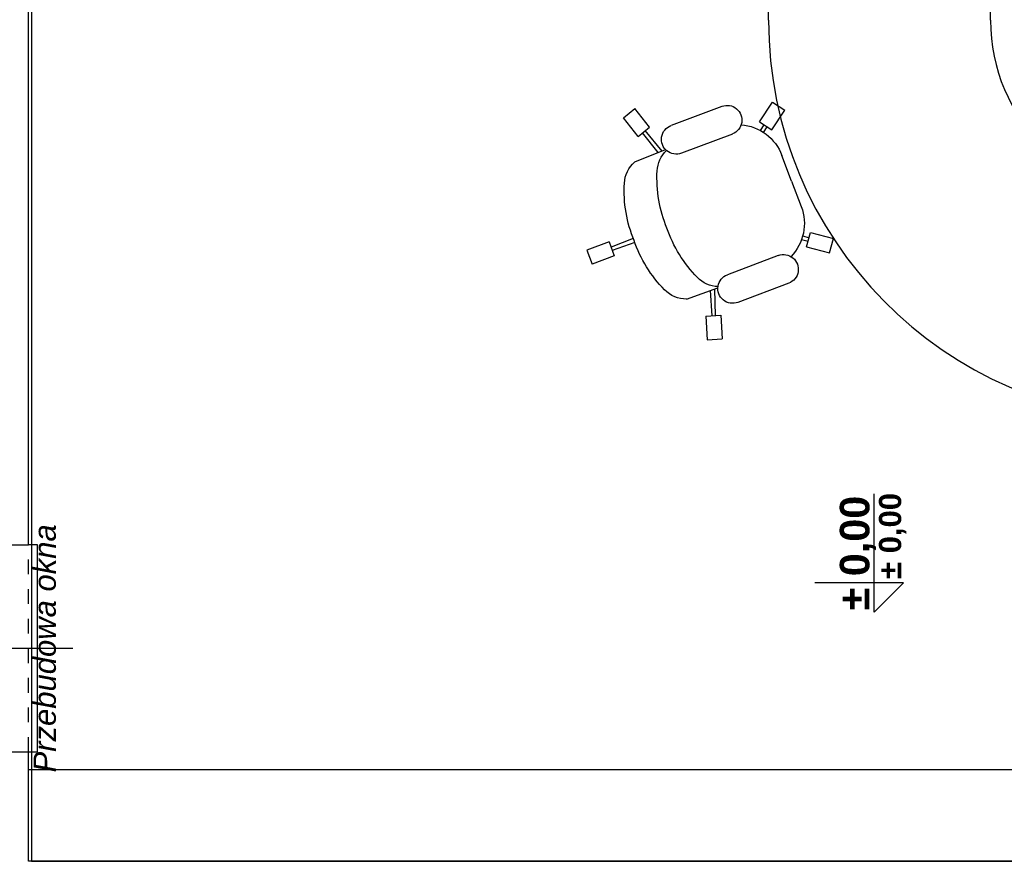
# Model space of a CAD drawing. Header units: millimetres. Extents: x 599892 to 1424040, y -105982 to -25022.
# Tile 10 of 25: x 602632 to 602964, y -27659 to -27374. Entities that reach past the tile are written whole.
import ezdxf
from ezdxf.enums import TextEntityAlignment as Align

# ---------------------------------------------------------------- set-up
doc = ezdxf.new("R2010")
doc.units = ezdxf.units.MM
doc.header["$MEASUREMENT"] = 0
doc.linetypes.add('Przerywana 1_100', pattern=[100, 50, -50])
for name, color, linetype, lineweight in [('Okna ArchiCADa', 7, 'Continuous', 25), ('Okna ArchiCADa_Nr_pióra__21', 7, 'Continuous', 25), ('Okna ArchiCADa_Nr_pióra__24', 7, 'Continuous', 25), ('Okna ArchiCADa_Nr_pióra__4', 7, 'Continuous', 25), ('Okna ArchiCADa_Nr_pióra__82', 7, 'Continuous', 25), ('Opisy', 7, 'Continuous', 25), ('Opisy_Nr_pióra__20', 7, 'Continuous', 25), ('Poziomy_Nr_pióra__240', 7, 'Continuous', 25), ('Wymiary_Nr_pióra__6', 7, 'Continuous', 25), ('Wyposażenie_Nr_pióra__43', 7, 'Continuous', 25), ('Znaczniki okien ArchiCADa', 7, 'Continuous', 25), ('Znaczniki okien ArchiCADa_Nr_pióra__5', 7, 'Continuous', 25), ('Ściany_Nr_pióra__21', 7, 'Continuous', 25)]:
    doc.layers.add(name, color=color, linetype=linetype, lineweight=lineweight)
doc.styles.add('GENERATED_STYLE_1', font='arial.ttf')
doc.styles.add('GENERATED_STYLE_2', font='arialbd.ttf')
doc.styles.add('GENERATED_STYLE_4', font='ariali.ttf')

# ---------------------------------------------------------------- blocks, each defined once
blk = doc.blocks.new('O1 rozwierane 13_9')
at = {"layer": 'Okna ArchiCADa_Nr_pióra__21', "linetype": 'Continuous'}
for p, q in [((-350, 0), (-350, -70)), ((350, 0), (350, -70))]:
    blk.add_line(p, q, dxfattribs=at)
at = {"layer": 'Okna ArchiCADa_Nr_pióra__24', "linetype": 'Continuous'}
for p, q in [((-350, 150), (-350, 180)), ((-350, 180), (350, 180)), ((350, 180), (350, 150)), ((300, 0), (-300, 0)), ((-275, -45), (275, -45)), ((-275, -70), (275, -70)), ((-275, -95), (275, -95)), ((-275, -95), (275, -95)), ((-350, -570), (-350, -600)), ((350, -600), (350, -570)), ((-350, -600), (350, -600))]:
    blk.add_line(p, q, dxfattribs=at)
at = {"layer": 'Okna ArchiCADa_Nr_pióra__4', "linetype": 'Continuous'}
for p, q in [((-300, 0), (-350, 0)), ((-300, -45), (-300, 0)), ((350, 0), (300, 0)), ((300, 0), (300, -45)), ((-325, -70), (-325, -45)), ((-325, -45), (-300, -45)), ((-275, -45), (-325, -45)), ((-325, -45), (-325, -95)), ((-275, -95), (-275, -45)), ((325, -45), (275, -45)), ((275, -45), (275, -95)), ((300, -45), (325, -45)), ((325, -45), (325, -70)), ((325, -95), (325, -45)), ((-350, -70), (-325, -70)), ((-325, -95), (-275, -95)), ((275, -95), (325, -95)), ((325, -70), (350, -70))]:
    blk.add_line(p, q, dxfattribs=at)
at = {"layer": 'Okna ArchiCADa_Nr_pióra__82', "linetype": 'Przerywana 1_100'}
for p, q in [((-350, 150), (350, 150)), ((-350, -570), (350, -570))]:
    blk.add_line(p, q, dxfattribs=at)
blk = doc.blocks.new('Znacznik O 13_5')
at = {"layer": 'Znaczniki okien ArchiCADa_Nr_pióra__5', "linetype": 'Continuous'}
blk.add_line((0, 331.3), (0, -870), dxfattribs=at)
at = {"layer": 'Znaczniki okien ArchiCADa_Nr_pióra__5', "style": 'GENERATED_STYLE_1'}
for tag, rotation, p in [('AC_MarkerText_2', 90, (-13.8, 88.2)), ('AC_MarkerText_3', 90, (161.2, 79.4)), ('AC_MarkerText_4', 180, (184.8, -746.3))]:
    blk.add_attdef(tag, text='', height=87.5, rotation=rotation, dxfattribs=at).set_placement(p, align=Align.BOTTOM_LEFT)

msp = doc.modelspace()

# ---------------------------------------------------------------- linework, layer by layer
at = {"layer": 'Opisy', "linetype": 'Continuous'}
for p, q in [((602635.81, -27243.97), (602635.81, -27658.77)), ((602635.81, -27658.77), (603120.81, -27658.77))]:
    msp.add_line(p, q, dxfattribs=at)
at = {"layer": 'Poziomy_Nr_pióra__240', "linetype": 'Continuous'}
for p, q in [((602920.45, -27564.61), (602920.45, -27534.61)), ((602930.45, -27564.61), (602900.45, -27564.61)), ((602930.45, -27564.61), (602920.45, -27574.61)), ((602920.45, -27574.61), (602920.45, -27564.61))]:
    msp.add_line(p, q, dxfattribs=at)
at = {"layer": 'Wyposażenie_Nr_pióra__43', "linetype": 'Continuous'}
for p, q in [((602884.81, -27374.52), (602884.81, -27316.97)), ((602959.81, -27374.52), (602959.81, -27316.97)), ((602869.05, -27403.6), (602851.86, -27410.09)), ((602881.75, -27408.85), (602886.14, -27402.16)), ((602886.14, -27402.16), (602890.32, -27404.91)), ((602835.75, -27407.47), (602839.67, -27404.37)), ((602844.64, -27410.64), (602839.67, -27404.37)), ((602885.93, -27411.59), (602890.32, -27404.91)), ((602840.72, -27413.74), (602835.75, -27407.47)), ((602881.75, -27408.85), (602885.93, -27411.59)), ((602882.05, -27411.79), (602883.33, -27409.89)), ((602840.72, -27413.74), (602844.64, -27410.64)), ((602847.49, -27419.25), (602842.24, -27412.53)), ((602848.87, -27418.7), (602843.18, -27411.79)), ((602872.59, -27412.95), (602855.39, -27419.44)), ((602883.13, -27412.44), (602884.34, -27410.55)), ((602839.63, -27422.38), (602850.03, -27418.24)), ((602892.59, -27428.85), (602889.32, -27420.2)), ((602892.59, -27428.85), (602895.86, -27437.5)), ((602897.68, -27451.03), (602899, -27446.2)), ((602899, -27446.2), (602906.72, -27448.31)), ((602830.92, -27449.44), (602823.44, -27452.26)), ((602830.92, -27449.44), (602832.69, -27454.11)), ((602839.11, -27448.26), (602831.59, -27451.21)), ((602839.61, -27449.58), (602832.02, -27452.33)), ((602895.97, -27448.62), (602898.19, -27449.19)), ((602896.34, -27447.42), (602898.5, -27448.04)), ((602905.4, -27453.13), (602906.72, -27448.31)), ((602823.44, -27452.26), (602825.2, -27456.94)), ((602897.68, -27451.03), (602905.4, -27453.13)), ((602832.69, -27454.11), (602825.2, -27456.94)), ((602888.1, -27454.01), (602870.91, -27460.51)), ((602891.64, -27463.36), (602874.44, -27469.86)), ((602857.14, -27468.73), (602867.68, -27464.96)), ((602865.11, -27465.88), (602865.62, -27474.39)), ((602866.51, -27465.38), (602866.81, -27474.33)), ((602863.67, -27474.49), (602868.67, -27474.23)), ((602863.67, -27474.49), (602864.09, -27482.48)), ((602868.67, -27474.23), (602869.09, -27482.21)), ((602864.09, -27482.48), (602869.09, -27482.21)), ((602634.81, -27627.77), (603119.81, -27627.77))]:
    msp.add_line(p, q, dxfattribs=at)
for radius, end in [(135, 269.2558), (60, 270)]:
    msp.add_arc((603019.81, -27374.52), radius, 180, end, dxfattribs=at)
at = {"layer": 'Wyposażenie_Nr_pióra__43', "linetype": 'Continuous', "extrusion": (0, 0, -1)}
for centre, major_axis, start_param, end_param in [((602870.82, -27408.27), (-4.68, -1.77), 1.570796, 4.712389), ((602853.62, -27414.77), (-4.68, -1.77), 4.712389, 7.853982), ((602874.21, -27425.91), (-15.12, -5.71), 2.016554, 3.141593), ((602857.45, -27425.96), (-9.62, -3.64), 0.413079, 1.168145), ((602846.37, -27430.14), (-9.62, -3.64), 0.413079, 1.217595), ((602891.09, -27427.87), (-41.15, -15.55), 6.249243, 6.700413), ((602880.01, -27432.06), (-41.15, -15.55), 6.249243, 6.700413), ((602880.74, -27443.21), (-15.12, -5.71), 3.141593, 4.266631), ((602892.11, -27430.58), (-41.15, -15.55), 5.865957, 6.317127), ((602881.03, -27434.77), (-41.15, -15.55), 5.865957, 6.317127), ((602889.87, -27458.69), (-4.68, -1.77), 1.570796, 4.712389), ((602868.14, -27454.26), (-9.62, -3.64), 5.115041, 5.870106), ((602872.68, -27465.18), (-4.68, -1.77), 4.712389, 7.853982), ((602857.06, -27458.45), (-9.62, -3.64), 5.06559, 5.870106)]:
    msp.add_ellipse(centre, major_axis=major_axis, ratio=0.999212, start_param=start_param, end_param=end_param, dxfattribs=at)
at = {"layer": 'Ściany_Nr_pióra__21', "linetype": 'Continuous'}
for p, q in [((602584.81, -27551.77), (602634.81, -27551.77)), ((602584.81, -27621.77), (602634.81, -27621.77))]:
    msp.add_line(p, q, dxfattribs=at)
at = {"layer": 'Ściany_Nr_pióra__21', "linetype": 'Continuous', "flags": 128}
for points in [[(602634.81, -27551.77), (602634.81, -27289.97)], [(602634.81, -27658.77), (602634.81, -27621.77)], [(603120.81, -27658.77), (602634.81, -27658.77)]]:
    msp.add_lwpolyline(points, dxfattribs=at)

# ---------------------------------------------------------------- block references
at = {"layer": 'Okna ArchiCADa', "linetype": 'Continuous', "xscale": 0.1, "yscale": 0.1, "zscale": 100, "rotation": 90}
msp.add_blockref('O1 rozwierane 13_9', (602577.81, -27586.77), dxfattribs=at)
at = {"layer": 'Znaczniki okien ArchiCADa'}
ref = msp.add_blockref('Znacznik O 13_5', (602562.81, -27586.77), dxfattribs=dict(at, xscale=0.1, yscale=0.1, zscale=0.1, rotation=90))
ref.add_attrib('AC_MarkerText_3', '240', dxfattribs={"layer": 'Znaczniki okien ArchiCADa_Nr_pióra__5', "color": 7, "height": 8.75, "rotation": 180, "style": 'GENERATED_STYLE_1'}).set_placement((602554.87, -27570.64), align=Align.BOTTOM_LEFT)
ref.add_attrib('AC_WIDO_A_SIZE', '70', dxfattribs={"layer": 'Znaczniki okien ArchiCADa_Nr_pióra__5', "color": 7, "height": 8.75, "rotation": 180, "style": 'GENERATED_STYLE_1'}).set_placement((602548.23, -27588.14), align=Align.BOTTOM_LEFT)

# ---------------------------------------------------------------- texts
at = {"layer": 'Opisy_Nr_pióra__20', "linetype": 'Continuous', "style": 'GENERATED_STYLE_4'}
msp.add_text('Przebudowa okna', height=7.5, rotation=90, dxfattribs=at).set_placement((602644.02, -27628.73))
at = {"layer": 'Poziomy_Nr_pióra__240', "linetype": 'Continuous', "style": 'GENERATED_STYLE_2'}
msp.add_text('± 0,00', height=10, rotation=90, dxfattribs=at).set_placement((602918.89, -27573.95))
at = {"layer": 'Wymiary_Nr_pióra__6', "linetype": 'Continuous', "style": 'GENERATED_STYLE_2'}
msp.add_text('± 0,00', height=7.5, rotation=90, dxfattribs=at).set_placement((602929.62, -27563.32))

doc.saveas('drawing.dxf')
